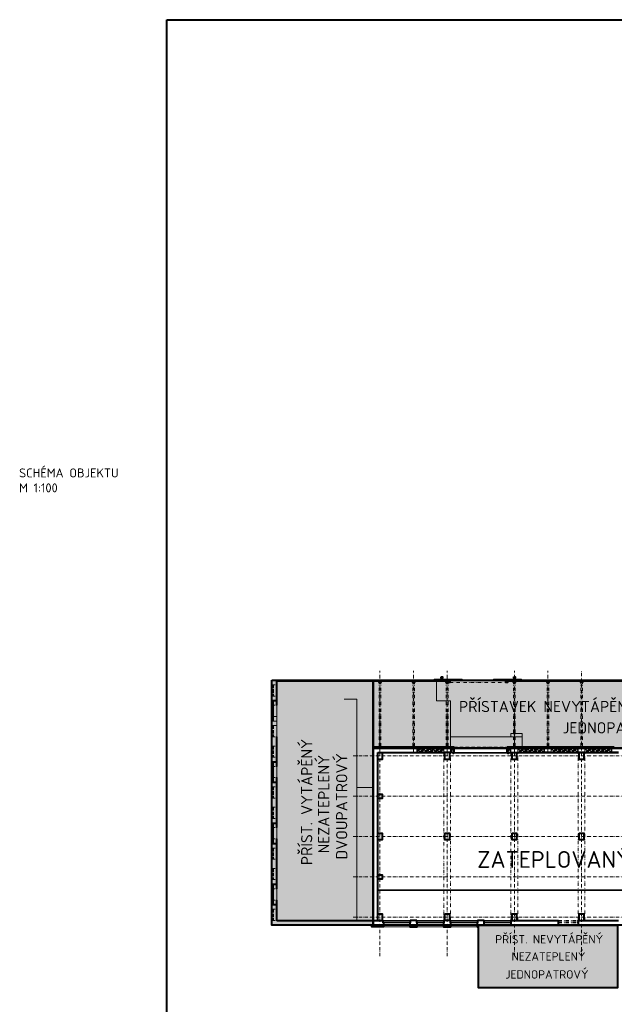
# Model space of a CAD drawing. Header units: metres. Extents: x -115250 to 1551995, y -140807 to 374743.
# Tile 144 of 205: x 10476 to 63572, y 286850 to 374743. Entities that reach past the tile are written whole.
import ezdxf

# ---------------------------------------------------------------- set-up
doc = ezdxf.new("R2010")
doc.units = ezdxf.units.M
doc.header["$LTSCALE"] = 100
for name, pattern in [('0101aČÁRKOVANÁ', [4, 3, -1]), ('0102aČERCHOVANÁ', [5.1, 3, -1, 0.1, -1]), ('0103aDVOJČERCHOVANÁ', [6.2, 3, -1, 0.1, -1, 0.1, -1])]:
    doc.linetypes.add(name, pattern=pattern)
for name, color, linetype, lineweight in [('010-dvere', 10, 'Continuous', 15), ('010-izolace EPS', 12, '0109IZOLACEEPS', 9), ('010-okno', 10, 'Continuous', 15), ('010-popis', 16, 'Continuous', 9), ('010-tenka', 10, 'Continuous', 15), ('010-tenka nad', 10, '0102aČERCHOVANÁ', 15), ('010-tlusta', 10, 'Continuous', 40), ('910-okno', 7, 'Continuous', 15), ('910-okno nad rovinou řezu', 7, '0101aČÁRKOVANÁ', 15), ('910-osa', 8, '0102aČERCHOVANÁ', 9), ('910-popis', 3, 'Continuous', 9), ('910-popis legenda', 3, 'Continuous', 9), ('910-tenka', 4, 'Continuous', 15), ('910-tenka nad', 4, '0103aDVOJČERCHOVANÁ', 15), ('910-tlusta', 6, 'Continuous', 40)]:
    doc.layers.add(name, color=color, linetype=linetype, lineweight=lineweight)
doc.layers.add('900-plocha', color=20, linetype='Continuous', lineweight=40, plot=False)
doc.styles.add('ISOCPEUR', font='isocpeur.ttf')
doc.styles.get("Standard").update_dxf_attribs({"font": 'isocpeur.ttf'})
doc.linetypes.add('0109IZOLACEEPS', pattern='A,1e-05,[2,atsunami.shx,S=0.4871,R=0,X=0,Y=0],-0.9742,[2,atsunami.shx,S=0.4871,R=180,X=0,Y=0],-1e-05', length=0.97422)

msp = doc.modelspace()

# ---------------------------------------------------------------- hatches: boundary and pattern name
at = {"layer": '010-popis', "transparency": 33554534}
h = msp.add_hatch(color=20, dxfattribs=at)
h.dxf.hatch_style = 1
h.paths.add_polyline_path([(32976.7, 315778), (42046.7, 315778), (42046.7, 293918), (32976.7, 293918)])
edge = h.paths.add_edge_path()
edge.add_line((91086.7, 315778), (111276.5, 315778))
edge.add_arc((111767.7, 310773.3), 5028.7, 44.064794, 95.605367, ccw=False)
edge.add_arc((110817.4, 310208.7), 6109.6, 0.556113, 41.670877, ccw=False)
edge.add_line((116926.7, 310268), (116926.7, 298418))
edge.add_line((116926.7, 298418), (110026.7, 298418))
edge.add_line((110026.7, 298418), (110026.7, 309718))
edge.add_line((110026.7, 309718), (91086.7, 309718))
edge.add_line((91086.7, 309718), (91086.7, 315778))
h = msp.add_hatch(color=150, dxfattribs=at)
h.dxf.hatch_style = 1
h.paths.add_polyline_path([(42046.7, 315778), (91086.7, 315778), (91086.7, 309718), (42046.7, 309718)])
h.paths.add_polyline_path([(51446.7, 293918), (63846.7, 293918), (63846.7, 288335.2), (51446.7, 288335.2)])
h.paths.add_polyline_path([(69746.7, 293918), (82846.7, 293918), (82846.7, 288335.2), (69746.7, 288335.2)])
at = {"layer": '010-popis', "transparency": 33554687}
h = msp.add_hatch(dxfattribs=at)
h.set_pattern_fill('ZDIVO-STR_PEV', color=256, scale=100)
h.set_pattern_definition([(45, (49061.9, 309654.04), (-212.132, 212.132), []), (45, (49203.33, 309654.04), (-212.132, 212.132), []), (135, (49061.9, 309654.04), (-141.421, -141.421), [])])
h.paths.add_polyline_path([(49246.7, 309718), (48946.7, 309718), (48946.7, 309318), (49246.7, 309318)])
h.paths.add_polyline_path([(54346.7, 309718), (54046.8, 309718), (54046.8, 309318), (54346.7, 309318)])
h.paths.add_polyline_path([(45946.7, 309718), (48346.7, 309718), (48346.7, 309318), (45946.7, 309318)])
h = msp.add_hatch(dxfattribs=at)
h.set_pattern_fill('ZDIVO-STR_PEV', color=256, scale=100)
h.set_pattern_definition([(45, (-33299.7, 235858.67), (-212.132, 212.132), []), (45, (-33158.28, 235858.67), (-212.132, 212.132), []), (135, (-33299.7, 235858.67), (-141.42136, -141.42136), [])])
h.paths.add_polyline_path([(54947, 309718), (57347, 309718), (57347, 309318), (54947, 309318)])
h = msp.add_hatch(dxfattribs=at)
h.set_pattern_fill('ZDIVO-STR_PEV', color=256, scale=100)
h.set_pattern_definition([(45, (-30299.7, 235858.67), (-212.132, 212.132), []), (45, (-30158.28, 235858.67), (-212.132, 212.132), []), (135, (-30299.7, 235858.67), (-141.42136, -141.42136), [])])
h.paths.add_polyline_path([(57947, 309718), (60347, 309718), (60347, 309318), (57947, 309318)])
h = msp.add_hatch(dxfattribs=at)
h.set_pattern_fill('ZDIVO-STR_PEV', color=256, scale=100)
h.set_pattern_definition([(45, (-27299.7, 235858.67), (-212.132, 212.132), []), (45, (-27158.28, 235858.67), (-212.132, 212.132), []), (135, (-27299.7, 235858.67), (-141.42136, -141.42136), [])])
h.paths.add_polyline_path([(60947, 309718), (63347, 309718), (63347, 309318), (60947, 309318)])

# ---------------------------------------------------------------- linework, layer by layer
at = {"layer": '010-dvere'}
for p, q in [((54046.7, 309318), (49246.7, 309318)), ((49246.7, 309268), (54046.7, 309268))]:
    msp.add_line(p, q, dxfattribs=at)
for points in [[(49146.7, 309318), (49246.7, 309318), (49246.7, 309218), (49146.7, 309218)], [(54046.7, 309318), (54146.7, 309318), (54146.7, 309218), (54046.7, 309218)]]:
    msp.add_lwpolyline(points, close=True, dxfattribs=at)
at = {"layer": '010-izolace EPS', "ltscale": 0.8}
for p, q in [((49276.7, 309758), (42046.7, 309758)), ((63572, 309758), (54016.8, 309758))]:
    msp.add_line(p, q, dxfattribs=at)
at = {"layer": '010-izolace EPS', "ltscale": 1.4}
for p, q in [((41906.7, 293848), (42976.7, 293848)), ((45316.7, 293848), (45976.7, 293848)), ((48316.7, 293848), (48976.7, 293848)), ((51316.7, 293848), (51446.7, 293848))]:
    msp.add_line(p, q, dxfattribs=at)
at = {"layer": '010-okno'}
for p, q in [((42946.7, 294218), (45346.7, 294218)), ((42946.7, 294138), (45346.7, 294138)), ((43026.7, 294218), (43026.7, 294138)), ((45266.7, 294218), (45266.7, 294138)), ((45946.7, 294218), (48346.7, 294218)), ((45946.7, 294138), (48346.7, 294138)), ((46026.7, 294218), (46026.7, 294138)), ((48266.7, 294218), (48266.7, 294138)), ((48946.7, 294218), (51346.7, 294218)), ((48946.7, 294138), (51346.7, 294138)), ((49026.7, 294218), (49026.7, 294138)), ((51266.7, 294218), (51266.7, 294138))]:
    msp.add_line(p, q, dxfattribs=at)
at = {"layer": '010-tenka'}
for p, q in [((45946.7, 309718), (48346.7, 309718)), ((48946.7, 309718), (49246.7, 309718)), ((49246.7, 309718), (49246.7, 309318)), ((54346.7, 309718), (54046.8, 309718)), ((54046.8, 309718), (54046.8, 309318)), ((54947, 309718), (57347, 309718)), ((57947, 309718), (60347, 309718)), ((60947, 309718), (63347, 309718)), ((42976.7, 293778), (45316.7, 293778)), ((45976.7, 293778), (48316.7, 293778)), ((48976.7, 293778), (51316.7, 293778))]:
    msp.add_line(p, q, dxfattribs=at)
at = {"layer": '010-tenka nad'}
msp.add_line((49276.7, 309798), (54016.8, 309798), dxfattribs=at)
at = {"layer": '010-tlusta'}
for p, q in [((49276.7, 309798), (42046.7, 309798)), ((42046.7, 309798), (42046.7, 309718)), ((49276.7, 309318), (49276.7, 309798)), ((63572, 309798), (54016.8, 309798)), ((54016.8, 309318), (54016.8, 309798)), ((45946.7, 309318), (48346.7, 309318)), ((49276.7, 309318), (48946.7, 309318)), ((54016.8, 309318), (54346.7, 309318)), ((54947, 309318), (57347, 309318)), ((57947, 309318), (60347, 309318)), ((60947, 309318), (63347, 309318))]:
    msp.add_line(p, q, dxfattribs=at)
for points in [[(42946.7, 294138), (42976.7, 294138), (42976.7, 293918), (42976.7, 293778), (42046.7, 293778), (41906.7, 293778), (41906.7, 293918)], [(45346.7, 294138), (45316.7, 294138), (45316.7, 293918), (45316.7, 293778), (45946.7, 293778), (45976.7, 293778), (45976.7, 294138), (45946.7, 294138)], [(48346.7, 294138), (48316.7, 294138), (48316.7, 293918), (48316.7, 293778), (48946.7, 293778), (48976.7, 293778), (48976.7, 294138), (48946.7, 294138)], [(51346.7, 294138), (51316.7, 294138), (51316.7, 293778), (51446.7, 293778)]]:
    msp.add_lwpolyline(points, dxfattribs=at)
at = {"layer": '900-plocha'}
for points in [[(23629.6, 374743.5), (128629.6, 374743.5), (128629.6, 226243.5), (23629.6, 226243.5)], [(51446.7, 293918), (63846.7, 293918), (63846.7, 288335.2), (51446.7, 288335.2)]]:
    msp.add_lwpolyline(points, close=True, dxfattribs=at)
for points in [[(32976.7, 315778), (42046.7, 315778), (42046.7, 293918), (32976.7, 293918), (32976.7, 315778)], [(42046.7, 315778), (91086.7, 315778), (91086.7, 309718), (42046.7, 309718), (42046.7, 315778)], [(42046.7, 309718), (110026.7, 309718), (110026.7, 298418), (109876.7, 298418), (109876.7, 293918), (42046.7, 293918), (42046.7, 309718), (42046.7, 309718)]]:
    msp.add_lwpolyline(points, dxfattribs=at)
at = {"layer": '910-okno'}
for p, q in [((33076.7, 313957.5), (33076.7, 312136.5)), ((33146.7, 313957.5), (33146.7, 312136.5)), ((33076.7, 308494.5), (33076.7, 306673.5)), ((33146.7, 308494.5), (33146.7, 306673.5)), ((33076.7, 303031.5), (33076.7, 301210.5)), ((33146.7, 303031.5), (33146.7, 301210.5)), ((33076.7, 297568.5), (33076.7, 295747.5)), ((33146.7, 297568.5), (33146.7, 295747.5)), ((54346.7, 294218), (51946.7, 294218)), ((54346.7, 294168), (51946.7, 294168)), ((54346.7, 294118), (51946.7, 294118)), ((53146.7, 294218), (53146.7, 294118))]:
    msp.add_line(p, q, dxfattribs=at)
at = {"layer": '910-okno nad rovinou řezu'}
for p, q in [((32976.7, 315778), (32976.7, 314368)), ((32976.7, 315368), (33426.7, 315368)), ((33076.7, 315368), (33076.7, 314368)), ((33146.7, 315368), (33146.7, 314368)), ((33426.7, 315368), (33426.7, 314368)), ((32976.7, 314368), (33426.7, 314368)), ((32976.7, 313547), (33426.7, 313547)), ((32976.7, 313547), (32976.7, 312547)), ((32976.7, 313547), (33426.7, 313547)), ((33076.7, 313547), (33076.7, 312547)), ((33146.7, 313547), (33146.7, 312547)), ((32976.7, 311726), (32976.7, 310726)), ((33076.7, 311726), (33076.7, 310726)), ((33146.7, 311726), (33146.7, 310726)), ((32976.7, 310726), (33426.7, 310726)), ((32976.7, 309905), (33426.7, 309905)), ((32976.7, 309905), (33426.7, 309905)), ((32976.7, 309905), (33426.7, 309905)), ((32976.7, 309905), (33426.7, 309905)), ((32976.7, 309905), (32976.7, 308905)), ((33076.7, 309905), (33076.7, 308905)), ((33146.7, 309905), (33146.7, 308905)), ((33426.7, 309905), (33426.7, 308905)), ((32976.7, 308905), (33426.7, 308905)), ((32976.7, 308084), (33426.7, 308084)), ((32976.7, 308084), (33426.7, 308084)), ((32976.7, 308084), (33426.7, 308084)), ((32976.7, 308084), (33426.7, 308084)), ((32976.7, 308084), (32976.7, 307084)), ((33076.7, 308084), (33076.7, 307084)), ((33146.7, 308084), (33146.7, 307084)), ((33426.7, 308084), (33426.7, 307084)), ((32976.7, 307084), (33426.7, 307084)), ((32976.7, 306263), (33426.7, 306263)), ((32976.7, 306263), (33426.7, 306263)), ((32976.7, 306263), (33426.7, 306263)), ((32976.7, 306263), (33426.7, 306263)), ((32976.7, 306263), (32976.7, 305263)), ((33076.7, 306263), (33076.7, 305263)), ((33146.7, 306263), (33146.7, 305263)), ((33426.7, 306263), (33426.7, 305263)), ((32976.7, 305263), (33426.7, 305263)), ((32976.7, 304442), (33426.7, 304442)), ((32976.7, 304442), (33426.7, 304442)), ((32976.7, 304442), (33426.7, 304442)), ((32976.7, 304442), (33426.7, 304442)), ((32976.7, 304442), (32976.7, 303442)), ((33076.7, 304442), (33076.7, 303442)), ((33146.7, 304442), (33146.7, 303442)), ((33426.7, 304442), (33426.7, 303442)), ((32976.7, 303442), (33426.7, 303442)), ((32976.7, 302621), (33426.7, 302621)), ((32976.7, 302621), (33426.7, 302621)), ((32976.7, 302621), (33426.7, 302621)), ((32976.7, 302621), (33426.7, 302621)), ((32976.7, 302621), (32976.7, 301621)), ((33076.7, 302621), (33076.7, 301621)), ((33146.7, 302621), (33146.7, 301621)), ((33426.7, 302621), (33426.7, 301621)), ((32976.7, 301621), (33426.7, 301621)), ((32976.7, 300800), (33426.7, 300800)), ((32976.7, 300800), (33426.7, 300800)), ((32976.7, 300800), (33426.7, 300800)), ((32976.7, 300800), (33426.7, 300800)), ((32976.7, 300800), (32976.7, 299800)), ((33076.7, 300800), (33076.7, 299800)), ((33146.7, 300800), (33146.7, 299800)), ((33426.7, 300800), (33426.7, 299800)), ((32976.7, 299800), (33426.7, 299800)), ((32976.7, 298979), (33426.7, 298979)), ((32976.7, 298979), (33426.7, 298979)), ((32976.7, 298979), (33426.7, 298979)), ((32976.7, 298979), (33426.7, 298979)), ((32976.7, 298979), (32976.7, 297979)), ((33076.7, 298979), (33076.7, 297979)), ((33146.7, 298979), (33146.7, 297979)), ((33426.7, 298979), (33426.7, 297979)), ((32976.7, 297979), (33426.7, 297979)), ((32976.7, 297158), (33426.7, 297158)), ((32976.7, 297158), (33426.7, 297158)), ((32976.7, 297158), (33426.7, 297158)), ((32976.7, 297158), (33426.7, 297158)), ((32976.7, 297158), (32976.7, 296158)), ((33076.7, 297158), (33076.7, 296158)), ((33146.7, 297158), (33146.7, 296158)), ((33426.7, 297158), (33426.7, 296158)), ((32976.7, 296158), (33426.7, 296158)), ((32976.7, 295337), (33426.7, 295337)), ((32976.7, 295337), (33426.7, 295337)), ((32976.7, 295337), (33426.7, 295337)), ((32976.7, 295337), (33426.7, 295337)), ((32976.7, 295337), (33426.7, 295337)), ((32976.7, 295337), (32976.7, 294337)), ((33076.7, 295337), (33076.7, 294337)), ((33146.7, 295337), (33146.7, 294337)), ((33426.7, 295337), (33426.7, 294337)), ((32976.7, 294337), (33426.7, 294337)), ((32976.7, 294337), (33426.7, 294337))]:
    msp.add_line(p, q, dxfattribs=at)
at = {"layer": '910-osa'}
for p, q in [((42647, 309318), (42647, 316606)), ((45647, 309318), (45647, 316606)), ((48647, 309318), (48647, 316606)), ((54647, 309318), (54647, 316606)), ((57647, 309318), (57647, 316606)), ((60647, 291146.2), (60647, 316606)), ((42646.7, 291146.2), (42646.7, 312827.3)), ((48646.7, 291146.2), (48646.7, 312827.3)), ((54646.7, 291146.2), (54646.7, 312827.3)), ((60646.7, 291146.2), (60646.7, 312827.3)), ((40251.2, 309018), (114311.8, 309018)), ((40251.2, 305418), (114311.8, 305418)), ((40251.2, 301818), (114311.8, 301818)), ((40251.2, 298218), (90726.7, 298218)), ((40251.2, 294618), (114311.8, 294618))]:
    msp.add_line(p, q, dxfattribs=at)
at = {"layer": '910-tenka'}
for p, q in [((47696.7, 313928), (47696.7, 315728)), ((32976.7, 313957.5), (32976.7, 312136.5)), ((33426.7, 313957.5), (33426.7, 312136.5)), ((39436.7, 314088), (40576.7, 314088)), ((40576.7, 294318), (40576.7, 314088)), ((47696.7, 313928), (48946.7, 313928)), ((48946.7, 309718), (48946.7, 313928)), ((33426.7, 313547), (33426.7, 312547)), ((32976.7, 312547), (33426.7, 312547)), ((32976.7, 312136.5), (33426.7, 312136.5)), ((33426.7, 311726), (33426.7, 312547)), ((33426.7, 310726), (33426.7, 312136.5)), ((32976.7, 311726), (33426.7, 311726)), ((32976.7, 311726), (33426.7, 311726)), ((32976.7, 311726), (33426.7, 311726)), ((32976.7, 311726), (33426.7, 311726)), ((33426.7, 311726), (33426.7, 310726)), ((48946.7, 310718), (55346.7, 310718)), ((55346.7, 311018), (54346.7, 311018)), ((54346.7, 311018), (54346.7, 310718)), ((55346.7, 310718), (55346.7, 311018)), ((55346.7, 310718), (55346.7, 309718)), ((42046.7, 309718), (45946.7, 309718)), ((48346.7, 309718), (45946.7, 309718)), ((45946.7, 309718), (48346.7, 309718)), ((45946.7, 309718), (45946.7, 309318)), ((48346.7, 309718), (48346.9, 309318)), ((48346.7, 309718), (48946.7, 309718)), ((48946.7, 309318), (48946.7, 309718)), ((54346.7, 309718), (54946.7, 309718)), ((54346.7, 309318), (54346.7, 309718)), ((54946.7, 309718), (54946.7, 309318)), ((57347, 309718), (54947, 309718)), ((54947, 309718), (57347, 309718)), ((57347, 309718), (57347.2, 309318)), ((57347, 309718), (57947, 309718)), ((57947, 309718), (60347, 309718)), ((57947, 309718), (57947, 309318)), ((60347, 309718), (57961.1, 309718)), ((60347, 309718), (60347.2, 309318)), ((60347, 309718), (60947, 309718)), ((63347, 309718), (60947, 309718)), ((60947, 309718), (63347, 309718)), ((60947, 309718), (60947, 309318)), ((63347, 309718), (63347.2, 309318)), ((63347, 309718), (63946.3, 309718)), ((63572, 309798), (63572, 309718)), ((45946.4, 309318), (48346.7, 309318)), ((45946.7, 309318), (48346.9, 309318)), ((54946.7, 309318), (57347, 309318)), ((54947, 309318), (57347.2, 309318)), ((60946.7, 309318), (63347, 309318)), ((60947, 309318), (63347.2, 309318)), ((32976.7, 308494.5), (32976.7, 306673.5)), ((33426.7, 308494.5), (33426.7, 306673.5)), ((42046.7, 306208), (40576.7, 306208)), ((32976.7, 303031.5), (32976.7, 301210.5)), ((33426.7, 303031.5), (33426.7, 301210.5)), ((32976.7, 297568.5), (32976.7, 295747.5)), ((33426.7, 297568.5), (33426.7, 295747.5)), ((42946.7, 293918), (41906.7, 293918)), ((42946.7, 294318), (48446.7, 294318)), ((42946.7, 294138), (42946.7, 293918)), ((45346.7, 294138), (45346.7, 293918)), ((45346.7, 293918), (45946.7, 293918)), ((45946.7, 294138), (45946.7, 293918)), ((48346.7, 294138), (48346.7, 293918)), ((48346.7, 293918), (48946.7, 293918)), ((48846.7, 294318), (54446.7, 294318)), ((48946.7, 293918), (48946.7, 294138)), ((51346.7, 293918), (51346.7, 294138)), ((51446.7, 293918), (51346.7, 293918)), ((51946.7, 293918), (54346.7, 293918))]:
    msp.add_line(p, q, dxfattribs=at)
for points in [[(47472, 315874), (49972, 315874), (49972, 315824), (47472, 315824)], [(55272, 315874), (52772, 315874), (52772, 315824), (55272, 315824)], [(42446.7, 297018), (85476.7, 297018), (85476.7, 297068), (42446.7, 297068)]]:
    msp.add_lwpolyline(points, close=True, dxfattribs=at)
msp.add_lwpolyline([(51446.7, 293918), (51446.7, 288335.2)], dxfattribs=at)
at = {"layer": '910-tenka nad', "linetype": '0103aDVOJČERCHOVANÁ'}
for p, q in [((42572, 315728), (42572, 309718)), ((42722, 315728), (42722, 309718)), ((45572, 315728), (45572, 309718)), ((45722, 315728), (45722, 309718)), ((48572, 315728), (48572, 309718)), ((48722, 315778), (54022, 315778)), ((48722, 315728), (48722, 309718)), ((48872, 315728), (53872, 315728)), ((48872, 315578), (53872, 315578)), ((54572, 315728), (54572, 309718)), ((54722, 315728), (54722, 309718)), ((57572, 315728), (57572, 309718)), ((57722, 315728), (57722, 309718)), ((60572, 315728), (60572, 309718)), ((60722, 315728), (60722, 309718)), ((48346.7, 294218), (48346.7, 309318)), ((48946.7, 309318), (54346.7, 309318)), ((48946.7, 294318), (48946.7, 309318)), ((54346.7, 294218), (54346.7, 309318)), ((54946.7, 294318), (54946.7, 309318)), ((60346.7, 294318), (60346.7, 309318)), ((60946.7, 294318), (60946.7, 309318)), ((58596.7, 294318), (60346.7, 294318)), ((58596.7, 294218), (60346.7, 294218)), ((58596.7, 294118), (60346.7, 294118)), ((58596.7, 293918), (60346.7, 293918))]:
    msp.add_line(p, q, dxfattribs=at)
at = {"layer": '910-tenka nad'}
for p, q in [((45946.7, 309318), (48346.7, 309318)), ((54947, 309318), (57347, 309318)), ((60947, 309318), (63347, 309318))]:
    msp.add_line(p, q, dxfattribs=at)
at = {"layer": '910-tlusta'}
for p, q in [((32976.7, 315778), (48722, 315778)), ((32976.7, 313957.5), (32976.7, 315778)), ((33426.7, 313547), (33426.7, 315728)), ((33426.7, 315728), (48722, 315728)), ((48722, 315728), (48722, 315778)), ((54022, 315778), (81797.1, 315778)), ((54022, 315728), (54022, 315778)), ((54022, 315728), (81947.1, 315728)), ((32976.7, 313547), (32976.7, 314368)), ((32976.7, 313957.5), (33426.7, 313957.5)), ((32976.7, 311726), (32976.7, 312547)), ((32976.7, 310726), (32976.7, 312136.5)), ((32976.7, 309905), (32976.7, 310726)), ((33426.7, 309905), (33426.7, 310726)), ((32976.7, 308494.5), (32976.7, 309905)), ((33426.7, 308494.5), (33426.7, 309905)), ((42046.7, 294318), (42046.7, 309718)), ((32976.7, 308084), (32976.7, 308905)), ((33426.7, 308084), (33426.7, 308905)), ((42446.7, 309318), (42946.7, 309318)), ((42446.7, 294318), (42446.7, 309318)), ((42946.7, 309318), (45946.7, 309318)), ((48346.7, 309318), (48446.4, 309318)), ((48946.7, 309318), (48346.7, 309318)), ((54346.7, 309318), (54946.7, 309318)), ((57347, 309318), (57947, 309318)), ((57947, 309318), (57347, 309318)), ((60347, 309318), (60446.7, 309318)), ((60947, 309318), (60347, 309318)), ((60846.7, 309318), (60947, 309318)), ((63347, 309318), (63947, 309318)), ((63947, 309318), (63347, 309318)), ((32976.7, 308494.5), (33426.7, 308494.5)), ((32976.7, 306263), (32976.7, 307084)), ((33426.7, 306263), (33426.7, 307084)), ((32976.7, 305263), (32976.7, 306673.5)), ((32976.7, 306673.5), (33426.7, 306673.5)), ((33426.7, 305263), (33426.7, 306673.5)), ((32976.7, 304442), (32976.7, 305263)), ((33426.7, 304442), (33426.7, 305263)), ((32976.7, 303031.5), (32976.7, 304442)), ((33426.7, 303031.5), (33426.7, 304442)), ((32976.7, 302621), (32976.7, 303442)), ((33426.7, 302621), (33426.7, 303442)), ((32976.7, 303031.5), (33426.7, 303031.5)), ((32976.7, 300800), (32976.7, 301621)), ((33426.7, 300800), (33426.7, 301621)), ((32976.7, 299800), (32976.7, 301210.5)), ((32976.7, 301210.5), (33426.7, 301210.5)), ((33426.7, 299800), (33426.7, 301210.5)), ((32976.7, 298979), (32976.7, 299800)), ((33426.7, 298979), (33426.7, 299800)), ((32976.7, 297568.5), (32976.7, 298979)), ((33426.7, 297568.5), (33426.7, 298979)), ((32976.7, 297158), (32976.7, 297979)), ((33426.7, 297158), (33426.7, 297979)), ((32976.7, 297568.5), (33426.7, 297568.5)), ((32976.7, 295337), (32976.7, 296158)), ((32976.7, 294337), (32976.7, 295747.5)), ((32976.7, 295747.5), (33426.7, 295747.5)), ((33426.7, 295337), (33426.7, 296158)), ((33426.7, 294327.5), (33426.7, 295747.5)), ((32976.7, 293918), (32976.7, 294337)), ((41906.7, 293918), (32976.7, 293918)), ((33426.7, 294318), (33426.7, 294337)), ((33426.7, 294318), (42446.7, 294318)), ((42446.7, 294318), (42946.7, 294318)), ((42946.7, 294138), (42946.7, 294318)), ((45946.7, 294318), (45346.7, 294318)), ((45346.7, 294318), (45346.7, 294138)), ((45946.7, 294138), (45946.7, 294318)), ((51946.7, 294318), (51346.7, 294318)), ((51346.7, 294318), (51346.7, 294138)), ((51446.7, 293918), (51946.7, 293918)), ((51946.7, 293918), (51946.7, 294318)), ((54346.7, 294318), (58596.7, 294318)), ((54346.7, 294318), (54346.7, 293918)), ((54346.7, 293918), (58596.7, 293918)), ((58596.7, 293918), (58596.7, 294318)), ((60346.7, 294318), (63946.7, 294318)), ((60346.7, 294318), (60346.7, 293918)), ((60346.7, 293918), (63846.7, 293918))]:
    msp.add_line(p, q, dxfattribs=at)
for points in [[(42572, 315728), (42722, 315728), (42722, 315578), (42572, 315578)], [(45572, 315728), (45722, 315728), (45722, 315578), (45572, 315578)], [(48106.7, 316089.5), (48216.7, 316089.5), (48216.7, 315969.5), (48106.7, 315969.5)], [(48572, 315728), (48722, 315728), (48722, 315578), (48572, 315578)], [(48722, 315728), (48872, 315728), (48872, 315578), (48722, 315578)], [(53872, 315728), (54022, 315728), (54022, 315578), (53872, 315578)], [(54572, 315728), (54722, 315728), (54722, 315578), (54572, 315578)], [(54606.7, 316088), (54716.7, 316088), (54716.7, 315968), (54606.7, 315968)], [(57572, 315728), (57722, 315728), (57722, 315578), (57572, 315578)], [(60572, 315728), (60722, 315728), (60722, 315578), (60572, 315578)], [(60446.7, 309318), (60846.7, 309318), (60846.7, 308718), (60446.7, 308718)], [(48446.7, 302118), (48846.7, 302118), (48846.7, 301518), (48446.7, 301518)], [(54446.7, 302118), (54846.7, 302118), (54846.7, 301518), (54446.7, 301518)], [(60446.7, 302118), (60846.7, 302118), (60846.7, 301518), (60446.7, 301518)], [(48446.7, 294918), (48846.7, 294918), (48846.7, 294318), (48446.7, 294318)]]:
    msp.add_lwpolyline(points, close=True, dxfattribs=at)
for points in [[(42846.7, 309318), (42846.7, 308718), (42446.7, 308718)], [(48846.7, 309318), (48846.7, 308718), (48446.7, 308718), (48446.7, 309318)], [(54846.7, 309318), (54846.7, 308718), (54446.7, 308718), (54446.7, 309318)], [(42446.7, 305618), (42846.7, 305618), (42846.7, 305218), (42446.7, 305218)], [(42446.7, 302118), (42846.7, 302118), (42846.7, 301518), (42446.7, 301518)], [(42446.7, 298418), (42846.7, 298418), (42846.7, 298018), (42446.7, 298018)], [(42446.7, 294918), (42846.7, 294918), (42846.7, 294318)], [(54446.7, 294318), (54446.7, 294918), (54846.7, 294918), (54846.7, 294318)], [(60446.7, 294318), (60446.7, 294918), (60846.7, 294918), (60846.7, 294318)], [(48946.7, 294138), (48946.7, 294318), (48346.7, 294318), (48346.7, 294138)]]:
    msp.add_lwpolyline(points, dxfattribs=at)

# ---------------------------------------------------------------- texts
at = {"layer": '910-popis'}
for s, height, p in [('PŘÍSTAVEK NEVYTÁPĚNÝ, ČÁSTEČNĚ ZATEPLENÝ', 1000, (49703, 312933.5)), ('JEDNOPATROVÝ', 1000, (58956, 311033.5)), ('ZATEPLOVANÝ DVOUPATROVÝ HLAVNÍ OBJEKT', 1500, (51331.3, 299030.3)), ('PŘÍST. NEVYTÁPĚNÝ', 750, (52941.5, 292279.5)), ('NEZATEPLENÝ', 750, (54395.9, 290748.8)), ('JEDNOPATROVÝ', 750, (53843.6, 289142.9))]:
    msp.add_text(s, height=height, dxfattribs=at).set_placement(p)
for s, p in [('PŘÍST. VYTÁPĚNÝ', (36604.2, 299273.3)), ('NEZATEPLENÝ', (38123, 300327.1)), ('DVOUPATROVÝ', (39728.9, 299774.8))]:
    msp.add_text(s, height=1000, rotation=90, dxfattribs=at).set_placement(p)
at = {"layer": '910-popis legenda', "insert": (10423.6, 333618), "char_height": 800, "attachment_point": 4, "style": 'ISOCPEUR'}
msp.add_mtext_dynamic_manual_height_columns('SCHÉMA OBJEKTU\\PM 1:100', width=10170.654, gutter_width=12.5, heights=[0], dxfattribs=at)

doc.saveas('drawing.dxf')
